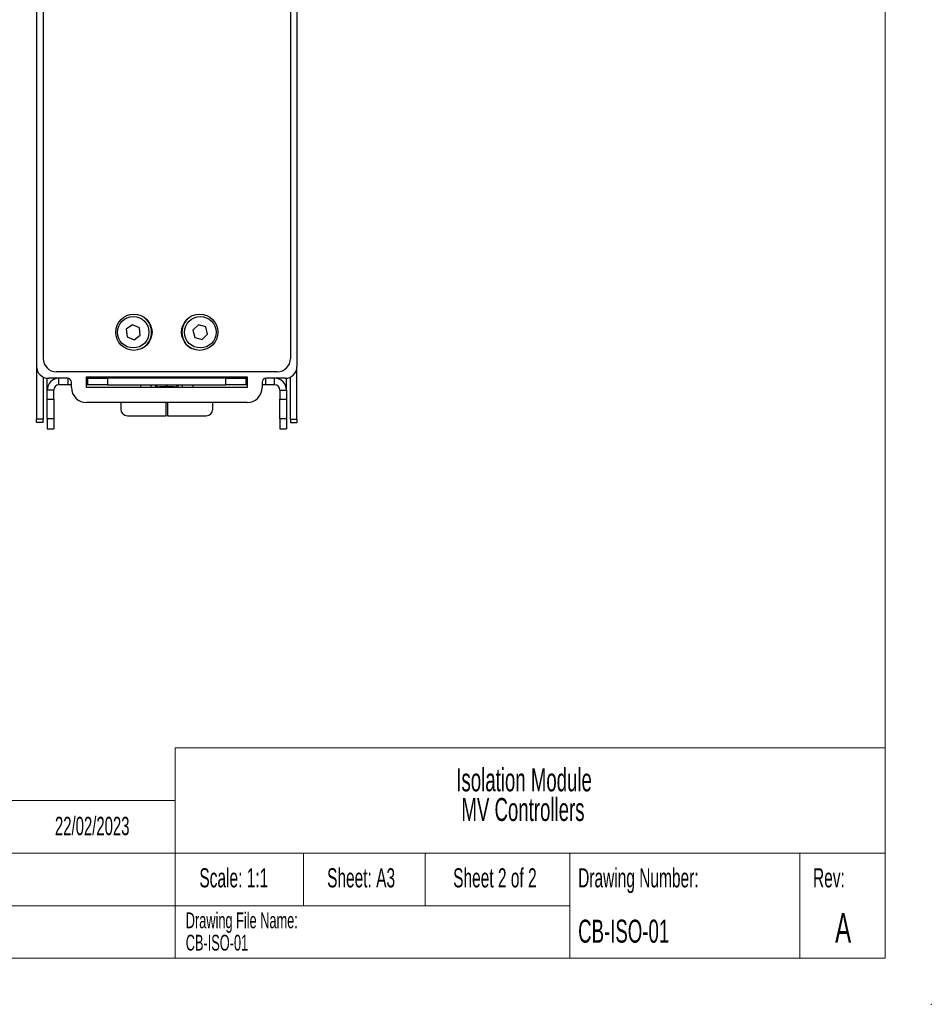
# Paper-space layout 'Sheet2' of a CAD drawing. Header units: millimetres. Extents: x 0 to 420, y 0 to 297.
# Tile 16 of 17: x 281 to 420, y 0 to 150. Entities that reach past the tile are written whole.
import ezdxf

# ---------------------------------------------------------------- set-up
doc = ezdxf.new("R2010")
doc.units = ezdxf.units.MM
doc.header["$PDSIZE"] = -1
doc.styles.add('SLDTEXTSTYLE0', font='TXT', dxfattribs={"width": 0.605})

# ---------------------------------------------------------------- blocks, each defined once
blk = doc.blocks.new('SW_NOTE_0_2')
at = {"color": 0, "linetype": 'Continuous', "lineweight": 0, "char_height": 3.5, "attachment_point": 2, "style": 'SLDTEXTSTYLE0'}
for s, insert in [('Isolation Module', (14.27, 4.51)), ('MV Controllers', (14.1, 0))]:
    blk.add_mtext(s, dxfattribs=dict(at, insert=insert))
blk = doc.blocks.new('SW_NOTE_0_3')
at = {"color": 0, "linetype": 'Continuous', "lineweight": 0, "char_height": 2.4, "attachment_point": 1, "style": 'SLDTEXTSTYLE0'}
for s, insert in [('Drawing File Name:', (0, 3.09)), ('CB-ISO-01', (0, -0.31))]:
    blk.add_mtext(s, dxfattribs=dict(at, insert=insert))

psp = doc.layouts.new('Sheet2')

# ---------------------------------------------------------------- linework, layer by layer
at = {"color": 7, "linetype": 'Continuous', "lineweight": 18}
for p, q in [((413, 290), (413, 7)), ((305, 39), (413, 39)), ((305, 39), (305, 7)), ((245, 31), (305, 31)), ((245, 23), (413, 23)), ((324.5, 23), (324.5, 15)), ((343, 23), (343, 15)), ((365, 15), (365, 23)), ((400, 15), (400, 23)), ((245, 15), (365, 15)), ((365, 15), (365, 7)), ((400, 15), (400, 7)), ((7, 7), (413, 7))]:
    psp.add_line(p, q, dxfattribs=at)
at = {"color": 7, "linetype": 'Continuous', "lineweight": 25}
for p, q in [((284.93, 216.6), (284.93, 98.2)), ((322.53, 216.6), (322.53, 98.2)), ((283.93, 186.4), (283.93, 97)), ((323.53, 186.4), (323.53, 97)), ((298.5, 103.35), (297.57, 102.66)), ((299.56, 102.89), (298.5, 103.35)), ((308.54, 103.32), (307.71, 102.51)), ((309.65, 103.01), (308.54, 103.32)), ((297.57, 102.66), (297.71, 101.51)), ((299.69, 101.74), (299.56, 102.89)), ((307.71, 102.51), (308, 101.4)), ((309.11, 101.08), (309.94, 101.89)), ((309.94, 101.89), (309.65, 103.01)), ((297.71, 101.51), (298.76, 101.05)), ((298.76, 101.05), (299.69, 101.74)), ((308, 101.4), (309.11, 101.08)), ((283.93, 96.88), (283.93, 89)), ((320.53, 96.2), (286.93, 96.2)), ((323.53, 89), (323.53, 96.88)), ((284.93, 95.39), (284.93, 89)), ((285.53, 95.2), (285.73, 95.2)), ((285.53, 93.4), (285.53, 95.2)), ((288.63, 95.2), (285.73, 95.2)), ((286.53, 95.01), (286.53, 95.2)), ((287.33, 94.2), (287.33, 95.2)), ((289.23, 93.8), (289.23, 94.6)), ((291.53, 95.4), (315.93, 95.4)), ((291.53, 93.8), (291.53, 95.4)), ((291.73, 95.2), (291.53, 95.2)), ((291.73, 94.2), (291.73, 95.2)), ((291.73, 95.2), (294.73, 95.2)), ((292.63, 95.4), (292.63, 95.2)), ((293.63, 95.2), (293.63, 95.4)), ((294.73, 95.2), (294.73, 94.2)), ((312.73, 95.2), (294.73, 95.2)), ((303.63, 95.4), (303.63, 95.2)), ((303.83, 95.2), (303.83, 95.4)), ((312.73, 94.2), (312.73, 95.2)), ((312.73, 95.2), (315.73, 95.2)), ((313.83, 95.4), (313.83, 95.2)), ((314.83, 95.4), (314.83, 95.2)), ((315.73, 95.2), (315.73, 94.2)), ((315.73, 95.2), (315.93, 95.2)), ((315.93, 95.4), (315.93, 93.8)), ((318.23, 94.6), (318.23, 93.8)), ((321.73, 95.2), (318.83, 95.2)), ((320.13, 94.2), (320.13, 95.2)), ((320.93, 95.01), (320.93, 95.2)), ((321.73, 95.2), (321.93, 95.2)), ((321.93, 93.4), (321.93, 95.2)), ((322.53, 89), (322.53, 95.39)), ((286.53, 93.4), (285.53, 93.4)), ((285.53, 92), (285.53, 93.4)), ((286.53, 92), (286.53, 93.4)), ((288.73, 94.2), (287.33, 94.2)), ((289.23, 94.2), (288.73, 94.2)), ((291.73, 94.2), (291.53, 94.2)), ((315.93, 93.8), (291.53, 93.8)), ((294.73, 94.2), (291.73, 94.2)), ((294.73, 94.2), (312.73, 94.2)), ((299.73, 94.2), (299.73, 93.8)), ((302.18, 94.04), (302.18, 94.2)), ((303.63, 93.91), (302.68, 93.91)), ((303.63, 94.2), (303.63, 93.91)), ((303.63, 93.8), (303.63, 93.91)), ((303.83, 93.91), (303.83, 94.2)), ((304.78, 93.91), (303.83, 93.91)), ((303.83, 93.91), (303.83, 93.8)), ((305.28, 94.2), (305.28, 94.04)), ((306.11, 93.8), (306.13, 94.2)), ((307.73, 93.8), (307.73, 94.2)), ((315.73, 94.2), (312.73, 94.2)), ((315.93, 94.2), (315.73, 94.2)), ((318.73, 94.2), (318.23, 94.2)), ((320.13, 94.2), (318.73, 94.2)), ((320.93, 93.4), (321.93, 93.4)), ((320.93, 93.4), (320.93, 92)), ((321.93, 93.4), (321.93, 92)), ((285.53, 92), (286.53, 92)), ((285.53, 89.01), (285.53, 92)), ((286.53, 92), (286.53, 89.01)), ((315.93, 91.5), (291.53, 91.5)), ((296.73, 91.5), (296.73, 90.5)), ((303.63, 89.5), (303.63, 91.5)), ((303.83, 91.5), (303.83, 89.5)), ((310.73, 90.5), (310.73, 91.5)), ((320.93, 92), (321.93, 92)), ((320.93, 89.01), (320.93, 92)), ((321.93, 92), (321.93, 89.01)), ((284.93, 89), (283.93, 89)), ((283.93, 88.5), (283.93, 89)), ((284.93, 88.5), (283.93, 88.5)), ((284.93, 88.5), (284.93, 89)), ((286.53, 89.01), (285.53, 89.01)), ((285.53, 89.01), (285.53, 87.53)), ((286.53, 89.01), (286.53, 87.53)), ((297.73, 89.5), (303.63, 89.5)), ((303.83, 89.5), (309.73, 89.5)), ((321.93, 89.01), (320.93, 89.01)), ((320.93, 89.01), (320.93, 87.53)), ((321.93, 89.01), (321.93, 87.53)), ((322.53, 89), (323.53, 89)), ((322.53, 89), (322.53, 88.5)), ((322.53, 88.5), (323.53, 88.5)), ((323.53, 89), (323.53, 88.5)), ((285.53, 87.53), (286.53, 87.53)), ((285.53, 87.52), (285.53, 87.53)), ((285.53, 87.52), (286.53, 87.52)), ((286.53, 87.53), (286.53, 87.52)), ((320.93, 87.53), (321.93, 87.53)), ((320.93, 87.52), (320.93, 87.53)), ((320.93, 87.52), (321.93, 87.52)), ((321.93, 87.53), (321.93, 87.52))]:
    psp.add_line(p, q, dxfattribs=at)
at = {"color": 8, "linetype": 'Continuous', "lineweight": 25}
for p, q in [((288.73, 94.2), (288.73, 95.19)), ((292.13, 95.4), (292.13, 95.2)), ((315.33, 95.4), (315.33, 95.2)), ((318.73, 95.19), (318.73, 94.2))]:
    psp.add_line(p, q, dxfattribs=at)
at = {"color": 7, "linetype": 'Continuous', "lineweight": 25}
for centre, radius in [((298.73, 102.2), 2.75), ((308.73, 102.2), 2.75), ((298.63, 102.2), 2.39), ((308.83, 102.2), 2.39)]:
    psp.add_circle(centre, radius, dxfattribs=at)
for centre, radius, start, end in [((298.63, 102.2), 2.79, 298.3107, 61.6893), ((308.83, 102.2), 2.79, 118.311, 241.689), ((286.93, 98.2), 2, 180, 270), ((320.53, 98.2), 2, 270, 0), ((285.73, 97), 1.8, 180, 270), ((321.73, 97), 1.8, 270, 0), ((287.33, 93.4), 1.8, 90, 180), ((288.63, 94.6), 0.6, 0, 90), ((318.83, 94.6), 0.6, 90, 180), ((320.13, 93.4), 1.8, 0, 90), ((287.33, 93.4), 0.8, 90, 180), ((291.53, 93.8), 2.3, 180, 270), ((302.56, 94.49), 0.592, 229.6093, 281.3691), ((304.89, 94.49), 0.592, 258.6309, 310.3907), ((315.93, 93.8), 2.3, 270, 0), ((320.13, 93.4), 0.8, 0, 90), ((297.73, 90.5), 1, 180, 270), ((309.73, 90.5), 1, 270, 0)]:
    psp.add_arc(centre, radius, start, end, dxfattribs=at)
for points, knots in [([(301.31, 94.2), (301.31, 94.18), (301.3, 94.05), (301.33, 93.91), (301.36, 93.8)], [0, 0, 0, 0, 0.144268, 1, 1, 1, 1]), ([(302.1, 93.8), (302.09, 93.84), (302.05, 93.97), (302.05, 94.11), (302.05, 94.2)], [0, 0, 0, 0, 0.328977, 1, 1, 1, 1]), ([(305.41, 94.2), (305.41, 94.11), (305.41, 93.97), (305.36, 93.84), (305.35, 93.8)], [0, 0, 0, 0, 0.663109, 1, 1, 1, 1])]:
    psp.add_open_spline(points, degree=3, knots=knots, dxfattribs=at)
at = {"color": 7, "linetype": 'Continuous', "lineweight": 0}
psp.add_point((420, 0), dxfattribs=at)

# ---------------------------------------------------------------- block references
for name, p in [('SW_NOTE_0_2', (343.8, 31.38)), ('SW_NOTE_0_3', (306.61, 10.88))]:
    psp.add_blockref(name, p, dxfattribs=at)

# ---------------------------------------------------------------- texts
at = {"color": 7, "linetype": 'Continuous', "lineweight": 0, "style": 'SLDTEXTSTYLE0'}
for s, insert, char_height, attachment_point in [('22/02/2023', (286.72, 28.52), 2.8, 1), ('Sheet 2 of 2', (353.63, 20.69), 2.9104, 2), ('Scale: 1:1', (313.92, 20.69), 2.91, 2), ('Sheet: A3', (333.28, 20.69), 2.91, 2), ('Drawing Number:', (366.29, 20.69), 2.9104, 1), ('Rev:', (404.43, 20.69), 2.91, 2), ('A', (406.59, 13.87), 4.5, 2), ('CB-ISO-01', (366.29, 12.87), 3.5, 1)]:
    psp.add_mtext(s, dxfattribs=dict(at, insert=insert, char_height=char_height, attachment_point=attachment_point))

doc.saveas('drawing.dxf')
